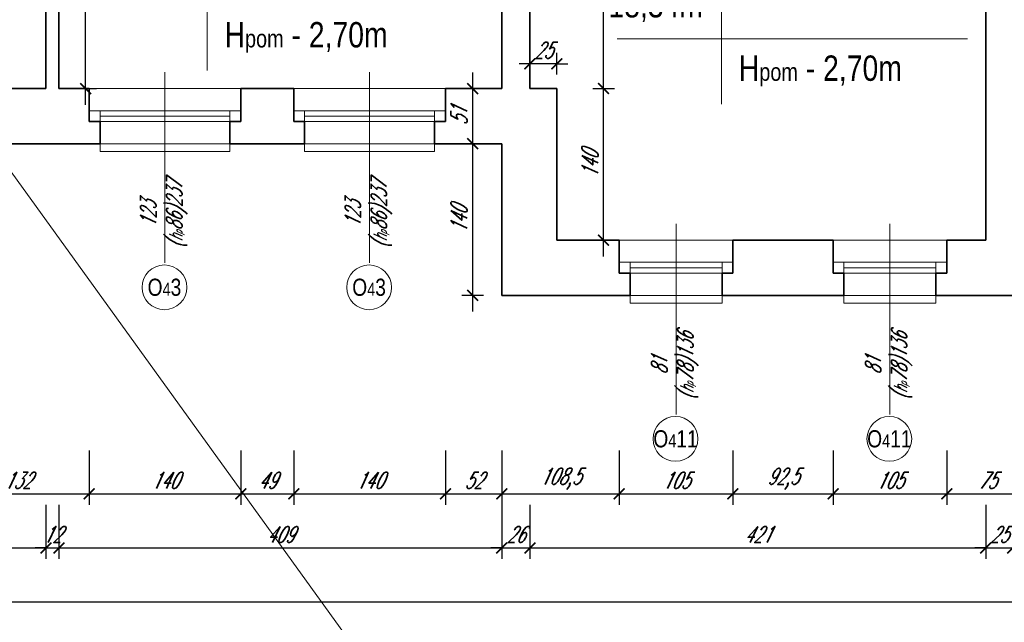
# Model space of a CAD drawing. Header units: millimetres. Extents: x 402 to 79005, y -7782 to 89952.
# Tile 50 of 256: x 23664 to 24573, y 16229 to 16786. Entities that reach past the tile are written whole.
import ezdxf

# ---------------------------------------------------------------- set-up
doc = ezdxf.new("R2010")
doc.units = ezdxf.units.MM
doc.header["$LTSCALE"] = 10
doc.linetypes.add('DASHED', pattern=[19.05, 12.7, -6.35])
doc.layers.get('0').update_dxf_attribs({"lineweight": 0})
doc.layers.get('Defpoints').update_dxf_attribs({"color": 253})
for name, color, linetype, lineweight in [('01 parter - ściany', 253, 'Continuous', 35), ('03-01_okna', 253, 'Continuous', 15), ('04-1_widok', 253, 'Continuous', 5), ('05-01_wymiary', 253, 'Continuous', 5), ('05-03_opis', 253, 'Continuous', 5)]:
    doc.layers.add(name, color=color, linetype=linetype, lineweight=lineweight)
doc.styles.add('ariel', font='ARIAL.TTF', dxfattribs={"width": 0.8})
doc.styles.add('ariel_wym', font='simplex.shx', dxfattribs={"width": 0.65, "oblique": 25})
doc.dimstyles.new('ariel 50', dxfattribs={"dimtxt": 15, "dimasz": 10, "dimexe": 10, "dimexo": 0, "dimgap": 5, "dimtad": 1, "dimdec": 1, "dimrnd": 0.5, "dimtxsty": 'ariel_wym', "dimblk": 'ARCHTICK', "dimcen": 2.5, "dimdle": 15, "dimazin": 0, "dimtfac": 1, "dimtdec": 1, "dimtix": 1, "dimtmove": 0, "dimatfit": 3, "dimldrblk": 'DOT', "dimfxl": 0, "dimarcsym": 0})
doc.dimstyles.new('ariel 50 wnętrze', dxfattribs={"dimtxt": 15, "dimasz": 10, "dimexe": 10, "dimexo": 0, "dimgap": 5, "dimtad": 1, "dimdec": 1, "dimrnd": 0.5, "dimtxsty": 'ariel_wym', "dimblk": 'ARCHTICK', "dimcen": 2.5, "dimdle": 15, "dimazin": 0, "dimtfac": 1, "dimtdec": 1, "dimtix": 1, "dimtmove": 0, "dimatfit": 3, "dimldrblk": 'DOT', "dimfxl": 0, "dimarcsym": 0})

# ---------------------------------------------------------------- blocks, each defined once
blk = doc.blocks.new('_ArchTick')
at = {"color": 0, "linetype": 'ByBlock', "const_width": 0.15}
blk.add_lwpolyline([(-0.5, -0.5), (0.5, 0.5)], dxfattribs=at)
blk = doc.blocks.new('*D3203')
at = {"layer": '05-01_wymiary', "color": 0, "lineweight": -2}
for p, q in [((23596.27, 16388), (23596.27, 16338)), ((23728.23, 16388), (23728.23, 16338)), ((23581.27, 16348), (23743.23, 16348))]:
    blk.add_line(p, q, dxfattribs=at)
at = {"layer": 'Defpoints', "color": 0, "lineweight": 0}
for p in [(23596.27, 16722.4), (23728.23, 16722.4), (23728.23, 16348)]:
    blk.add_point(p, dxfattribs=at)
at = {"layer": '05-01_wymiary', "color": 0, "lineweight": -2, "xscale": 10, "yscale": 10, "zscale": 10, "rotation": 180}
blk.add_blockref('_ArchTick', (23596.27, 16348), dxfattribs=at)
at = {"layer": '05-01_wymiary', "color": 0, "lineweight": -2, "xscale": 10, "yscale": 10, "zscale": 10}
blk.add_blockref('_ArchTick', (23728.23, 16348), dxfattribs=at)
at = {"layer": '05-01_wymiary', "color": 0, "insert": (23662.25, 16360.5), "char_height": 15, "attachment_point": 5, "style": 'ariel_wym'}
blk.add_mtext('132', dxfattribs=at)
blk = doc.blocks.new('_Dot')
at = {"color": 0, "linetype": 'ByBlock', "lineweight": -2}
blk.add_line((-0.5, 0), (-1, 0), dxfattribs=at)
at = {"color": 0, "linetype": 'ByBlock', "const_width": 0.5}
blk.add_lwpolyline([(-0.25, 0, 1), (0.25, 0, 1)], format="xyb", close=True, dxfattribs=at)
blk = doc.blocks.new('*D3204')
at = {"layer": '05-01_wymiary', "color": 0, "lineweight": -2}
for p, q in [((23728.23, 16388), (23728.23, 16338)), ((23868.23, 16388), (23868.23, 16338)), ((23713.23, 16348), (23883.23, 16348))]:
    blk.add_line(p, q, dxfattribs=at)
at = {"layer": 'Defpoints', "color": 0, "lineweight": 0}
for p in [(23728.23, 16722.4), (23868.23, 16722.4), (23868.23, 16348)]:
    blk.add_point(p, dxfattribs=at)
at = {"layer": '05-01_wymiary', "color": 0, "lineweight": -2, "xscale": 10, "yscale": 10, "zscale": 10, "rotation": 180}
blk.add_blockref('_ArchTick', (23728.23, 16348), dxfattribs=at)
at = {"layer": '05-01_wymiary', "color": 0, "lineweight": -2, "xscale": 10, "yscale": 10, "zscale": 10}
blk.add_blockref('_ArchTick', (23868.23, 16348), dxfattribs=at)
at = {"layer": '05-01_wymiary', "color": 0, "insert": (23798.23, 16360.5), "char_height": 15, "attachment_point": 5, "style": 'ariel_wym'}
blk.add_mtext('140', dxfattribs=at)
blk = doc.blocks.new('*D3205')
at = {"layer": '05-01_wymiary', "color": 0, "lineweight": -2}
for p, q in [((23868.23, 16388), (23868.23, 16338)), ((23917.23, 16388), (23917.23, 16338)), ((23853.23, 16348), (23932.23, 16348))]:
    blk.add_line(p, q, dxfattribs=at)
at = {"layer": 'Defpoints', "color": 0, "lineweight": 0}
for p in [(23868.23, 16722.4), (23917.23, 16722.4), (23917.23, 16348)]:
    blk.add_point(p, dxfattribs=at)
at = {"layer": '05-01_wymiary', "color": 0, "lineweight": -2, "xscale": 10, "yscale": 10, "zscale": 10, "rotation": 180}
blk.add_blockref('_ArchTick', (23868.23, 16348), dxfattribs=at)
at = {"layer": '05-01_wymiary', "color": 0, "lineweight": -2, "xscale": 10, "yscale": 10, "zscale": 10}
blk.add_blockref('_ArchTick', (23917.23, 16348), dxfattribs=at)
at = {"layer": '05-01_wymiary', "color": 0, "insert": (23892.73, 16360.5), "char_height": 15, "attachment_point": 5, "style": 'ariel_wym'}
blk.add_mtext('49', dxfattribs=at)
blk = doc.blocks.new('*D3206')
at = {"layer": '05-01_wymiary', "color": 0, "lineweight": -2}
for p, q in [((23917.23, 16388), (23917.23, 16338)), ((24057.23, 16388), (24057.23, 16338)), ((23902.23, 16348), (24072.23, 16348))]:
    blk.add_line(p, q, dxfattribs=at)
at = {"layer": 'Defpoints', "color": 0, "lineweight": 0}
for p in [(23917.23, 16722.4), (24057.23, 16722.4), (24057.23, 16348)]:
    blk.add_point(p, dxfattribs=at)
at = {"layer": '05-01_wymiary', "color": 0, "lineweight": -2, "xscale": 10, "yscale": 10, "zscale": 10, "rotation": 180}
blk.add_blockref('_ArchTick', (23917.23, 16348), dxfattribs=at)
at = {"layer": '05-01_wymiary', "color": 0, "lineweight": -2, "xscale": 10, "yscale": 10, "zscale": 10}
blk.add_blockref('_ArchTick', (24057.23, 16348), dxfattribs=at)
at = {"layer": '05-01_wymiary', "color": 0, "insert": (23987.23, 16360.5), "char_height": 15, "attachment_point": 5, "style": 'ariel_wym'}
blk.add_mtext('140', dxfattribs=at)
blk = doc.blocks.new('*D3207')
at = {"layer": '05-01_wymiary', "color": 0, "lineweight": -2}
for p, q in [((24057.23, 16388), (24057.23, 16338)), ((24109.23, 16388), (24109.23, 16338)), ((24042.23, 16348), (24124.23, 16348))]:
    blk.add_line(p, q, dxfattribs=at)
at = {"layer": 'Defpoints', "color": 0, "lineweight": 0}
for p in [(24057.23, 16722.4), (24109.23, 16531.4), (24109.23, 16348)]:
    blk.add_point(p, dxfattribs=at)
at = {"layer": '05-01_wymiary', "color": 0, "lineweight": -2, "xscale": 10, "yscale": 10, "zscale": 10, "rotation": 180}
blk.add_blockref('_ArchTick', (24057.23, 16348), dxfattribs=at)
at = {"layer": '05-01_wymiary', "color": 0, "lineweight": -2, "xscale": 10, "yscale": 10, "zscale": 10}
blk.add_blockref('_ArchTick', (24109.23, 16348), dxfattribs=at)
at = {"layer": '05-01_wymiary', "color": 0, "insert": (24083.23, 16360.5), "char_height": 15, "attachment_point": 5, "style": 'ariel_wym'}
blk.add_mtext('52', dxfattribs=at)
blk = doc.blocks.new('*D3208')
at = {"layer": '05-01_wymiary', "color": 0, "lineweight": -2}
for p, q in [((24109.23, 16388), (24109.23, 16338)), ((24217.72, 16388), (24217.72, 16338)), ((24094.23, 16348), (24232.72, 16348))]:
    blk.add_line(p, q, dxfattribs=at)
at = {"layer": 'Defpoints', "color": 0, "lineweight": 0}
for p in [(24217.72, 16582.4), (24109.23, 16531.4), (24217.72, 16348)]:
    blk.add_point(p, dxfattribs=at)
at = {"layer": '05-01_wymiary', "color": 0, "lineweight": -2, "xscale": 10, "yscale": 10, "zscale": 10, "rotation": 180}
blk.add_blockref('_ArchTick', (24109.23, 16348), dxfattribs=at)
at = {"layer": '05-01_wymiary', "color": 0, "lineweight": -2, "xscale": 10, "yscale": 10, "zscale": 10}
blk.add_blockref('_ArchTick', (24217.72, 16348), dxfattribs=at)
at = {"layer": '05-01_wymiary', "color": 0, "insert": (24163.47, 16361.93), "char_height": 15, "attachment_point": 5, "style": 'ariel_wym'}
blk.add_mtext('108,5', dxfattribs=at)
blk = doc.blocks.new('*D3209')
at = {"layer": '05-01_wymiary', "color": 0, "lineweight": -2}
for p, q in [((24217.72, 16388), (24217.72, 16338)), ((24322.72, 16388), (24322.72, 16338)), ((24202.72, 16348), (24337.72, 16348))]:
    blk.add_line(p, q, dxfattribs=at)
at = {"layer": 'Defpoints', "color": 0, "lineweight": 0}
for p in [(24217.72, 16582.4), (24322.72, 16582.4), (24322.72, 16348)]:
    blk.add_point(p, dxfattribs=at)
at = {"layer": '05-01_wymiary', "color": 0, "lineweight": -2, "xscale": 10, "yscale": 10, "zscale": 10, "rotation": 180}
blk.add_blockref('_ArchTick', (24217.72, 16348), dxfattribs=at)
at = {"layer": '05-01_wymiary', "color": 0, "lineweight": -2, "xscale": 10, "yscale": 10, "zscale": 10}
blk.add_blockref('_ArchTick', (24322.72, 16348), dxfattribs=at)
at = {"layer": '05-01_wymiary', "color": 0, "insert": (24270.22, 16360.5), "char_height": 15, "attachment_point": 5, "style": 'ariel_wym'}
blk.add_mtext('105', dxfattribs=at)
blk = doc.blocks.new('*D3210')
at = {"layer": '05-01_wymiary', "color": 0, "lineweight": -2}
for p, q in [((24322.72, 16388), (24322.72, 16338)), ((24415.22, 16388), (24415.22, 16338)), ((24307.72, 16348), (24430.22, 16348))]:
    blk.add_line(p, q, dxfattribs=at)
at = {"layer": 'Defpoints', "color": 0, "lineweight": 0}
for p in [(24322.72, 16582.4), (24415.22, 16582.4), (24415.22, 16348)]:
    blk.add_point(p, dxfattribs=at)
at = {"layer": '05-01_wymiary', "color": 0, "lineweight": -2, "xscale": 10, "yscale": 10, "zscale": 10, "rotation": 180}
blk.add_blockref('_ArchTick', (24322.72, 16348), dxfattribs=at)
at = {"layer": '05-01_wymiary', "color": 0, "lineweight": -2, "xscale": 10, "yscale": 10, "zscale": 10}
blk.add_blockref('_ArchTick', (24415.22, 16348), dxfattribs=at)
at = {"layer": '05-01_wymiary', "color": 0, "insert": (24368.97, 16361.93), "char_height": 15, "attachment_point": 5, "style": 'ariel_wym'}
blk.add_mtext('92,5', dxfattribs=at)
blk = doc.blocks.new('*D3211')
at = {"layer": '05-01_wymiary', "color": 0, "lineweight": -2}
for p, q in [((24415.22, 16388), (24415.22, 16338)), ((24520.22, 16388), (24520.22, 16338)), ((24400.22, 16348), (24535.22, 16348))]:
    blk.add_line(p, q, dxfattribs=at)
at = {"layer": 'Defpoints', "color": 0, "lineweight": 0}
for p in [(24415.22, 16582.4), (24520.22, 16582.4), (24520.22, 16348)]:
    blk.add_point(p, dxfattribs=at)
at = {"layer": '05-01_wymiary', "color": 0, "lineweight": -2, "xscale": 10, "yscale": 10, "zscale": 10, "rotation": 180}
blk.add_blockref('_ArchTick', (24415.22, 16348), dxfattribs=at)
at = {"layer": '05-01_wymiary', "color": 0, "lineweight": -2, "xscale": 10, "yscale": 10, "zscale": 10}
blk.add_blockref('_ArchTick', (24520.22, 16348), dxfattribs=at)
at = {"layer": '05-01_wymiary', "color": 0, "insert": (24467.72, 16360.5), "char_height": 15, "attachment_point": 5, "style": 'ariel_wym'}
blk.add_mtext('105', dxfattribs=at)
blk = doc.blocks.new('*D3212')
at = {"layer": '05-01_wymiary', "color": 0, "lineweight": -2}
for p, q in [((24520.22, 16388), (24520.22, 16338)), ((24595.22, 16388), (24595.22, 16338)), ((24505.22, 16348), (24610.22, 16348))]:
    blk.add_line(p, q, dxfattribs=at)
at = {"layer": 'Defpoints', "color": 0, "lineweight": 0}
for p in [(24520.22, 16582.4), (24595.22, 16582.4), (24595.22, 16348)]:
    blk.add_point(p, dxfattribs=at)
at = {"layer": '05-01_wymiary', "color": 0, "lineweight": -2, "xscale": 10, "yscale": 10, "zscale": 10, "rotation": 180}
blk.add_blockref('_ArchTick', (24520.22, 16348), dxfattribs=at)
at = {"layer": '05-01_wymiary', "color": 0, "lineweight": -2, "xscale": 10, "yscale": 10, "zscale": 10}
blk.add_blockref('_ArchTick', (24595.22, 16348), dxfattribs=at)
at = {"layer": '05-01_wymiary', "color": 0, "insert": (24557.72, 16360.5), "char_height": 15, "attachment_point": 5, "style": 'ariel_wym'}
blk.add_mtext('75', dxfattribs=at)
blk = doc.blocks.new('*D3240')
at = {"layer": '05-01_wymiary', "color": 0, "lineweight": -2}
for p, q in [((23401.23, 16338), (23401.23, 16288)), ((23688.23, 16338), (23688.23, 16288)), ((23386.23, 16298), (23703.23, 16298))]:
    blk.add_line(p, q, dxfattribs=at)
at = {"layer": 'Defpoints', "color": 0, "lineweight": 0}
for p in [(23401.23, 16722.4), (23688.23, 16722.4), (23688.23, 16298)]:
    blk.add_point(p, dxfattribs=at)
at = {"layer": '05-01_wymiary', "color": 0, "lineweight": -2, "xscale": 10, "yscale": 10, "zscale": 10, "rotation": 180}
blk.add_blockref('_ArchTick', (23401.23, 16298), dxfattribs=at)
at = {"layer": '05-01_wymiary', "color": 0, "lineweight": -2, "xscale": 10, "yscale": 10, "zscale": 10}
blk.add_blockref('_ArchTick', (23688.23, 16298), dxfattribs=at)
at = {"layer": '05-01_wymiary', "color": 0, "insert": (23544.73, 16310.5), "char_height": 15, "attachment_point": 5, "style": 'ariel_wym'}
blk.add_mtext('287', dxfattribs=at)
blk = doc.blocks.new('*D3241')
at = {"layer": '05-01_wymiary', "color": 0, "lineweight": -2}
for p, q in [((23688.23, 16338), (23688.23, 16288)), ((23700.23, 16338), (23700.23, 16288)), ((23688.23, 16298), (23678.23, 16298)), ((23688.23, 16298), (23700.23, 16298)), ((23700.23, 16298), (23710.23, 16298))]:
    blk.add_line(p, q, dxfattribs=at)
at = {"layer": 'Defpoints', "color": 0, "lineweight": 0}
for p in [(23688.23, 16722.4), (23700.23, 16722.4), (23700.23, 16298)]:
    blk.add_point(p, dxfattribs=at)
at = {"layer": '05-01_wymiary', "color": 0, "lineweight": -2, "xscale": 10, "yscale": 10, "zscale": 10}
blk.add_blockref('_ArchTick', (23688.23, 16298), dxfattribs=at)
at = {"layer": '05-01_wymiary', "color": 0, "lineweight": -2, "xscale": 10, "yscale": 10, "zscale": 10, "rotation": 180}
blk.add_blockref('_ArchTick', (23700.23, 16298), dxfattribs=at)
at = {"layer": '05-01_wymiary', "color": 0, "insert": (23694.23, 16310.5), "char_height": 15, "attachment_point": 5, "style": 'ariel_wym'}
blk.add_mtext('12', dxfattribs=at)
blk = doc.blocks.new('*D3242')
at = {"layer": '05-01_wymiary', "color": 0, "lineweight": -2}
for p, q in [((23700.23, 16338), (23700.23, 16288)), ((24109.23, 16338), (24109.23, 16288)), ((23685.23, 16298), (24124.23, 16298))]:
    blk.add_line(p, q, dxfattribs=at)
at = {"layer": 'Defpoints', "color": 0, "lineweight": 0}
for p in [(23700.23, 16722.4), (24109.23, 16722.4), (24109.23, 16298)]:
    blk.add_point(p, dxfattribs=at)
at = {"layer": '05-01_wymiary', "color": 0, "lineweight": -2, "xscale": 10, "yscale": 10, "zscale": 10, "rotation": 180}
blk.add_blockref('_ArchTick', (23700.23, 16298), dxfattribs=at)
at = {"layer": '05-01_wymiary', "color": 0, "lineweight": -2, "xscale": 10, "yscale": 10, "zscale": 10}
blk.add_blockref('_ArchTick', (24109.23, 16298), dxfattribs=at)
at = {"layer": '05-01_wymiary', "color": 0, "insert": (23904.73, 16310.5), "char_height": 15, "attachment_point": 5, "style": 'ariel_wym'}
blk.add_mtext('409', dxfattribs=at)
blk = doc.blocks.new('*D3243')
at = {"layer": '05-01_wymiary', "color": 0, "lineweight": -2}
for p, q in [((24109.23, 16338), (24109.23, 16288)), ((24135.23, 16338), (24135.23, 16288)), ((24109.23, 16298), (24099.23, 16298)), ((24109.23, 16298), (24135.23, 16298)), ((24135.23, 16298), (24145.23, 16298))]:
    blk.add_line(p, q, dxfattribs=at)
at = {"layer": 'Defpoints', "color": 0, "lineweight": 0}
for p in [(24109.23, 16722.4), (24135.23, 16722.4), (24135.23, 16298)]:
    blk.add_point(p, dxfattribs=at)
at = {"layer": '05-01_wymiary', "color": 0, "lineweight": -2, "xscale": 10, "yscale": 10, "zscale": 10}
blk.add_blockref('_ArchTick', (24109.23, 16298), dxfattribs=at)
at = {"layer": '05-01_wymiary', "color": 0, "lineweight": -2, "xscale": 10, "yscale": 10, "zscale": 10, "rotation": 180}
blk.add_blockref('_ArchTick', (24135.23, 16298), dxfattribs=at)
at = {"layer": '05-01_wymiary', "color": 0, "insert": (24122.23, 16310.5), "char_height": 15, "attachment_point": 5, "style": 'ariel_wym'}
blk.add_mtext('26', dxfattribs=at)
blk = doc.blocks.new('*D3244')
at = {"layer": '05-01_wymiary', "color": 0, "lineweight": -2}
for p, q in [((24135.23, 16338), (24135.23, 16288)), ((24556.23, 16338), (24556.23, 16288)), ((24120.23, 16298), (24571.23, 16298))]:
    blk.add_line(p, q, dxfattribs=at)
at = {"layer": 'Defpoints', "color": 0, "lineweight": 0}
for p in [(24135.23, 16722.4), (24556.23, 16582.4), (24556.23, 16298)]:
    blk.add_point(p, dxfattribs=at)
at = {"layer": '05-01_wymiary', "color": 0, "lineweight": -2, "xscale": 10, "yscale": 10, "zscale": 10, "rotation": 180}
blk.add_blockref('_ArchTick', (24135.23, 16298), dxfattribs=at)
at = {"layer": '05-01_wymiary', "color": 0, "lineweight": -2, "xscale": 10, "yscale": 10, "zscale": 10}
blk.add_blockref('_ArchTick', (24556.23, 16298), dxfattribs=at)
at = {"layer": '05-01_wymiary', "color": 0, "insert": (24345.73, 16310.5), "char_height": 15, "attachment_point": 5, "style": 'ariel_wym'}
blk.add_mtext('421', dxfattribs=at)
blk = doc.blocks.new('*D3245')
at = {"layer": '05-01_wymiary', "color": 0, "lineweight": -2}
for p, q in [((24556.23, 16338), (24556.23, 16288)), ((24581.23, 16338), (24581.23, 16288)), ((24556.23, 16298), (24546.23, 16298)), ((24556.23, 16298), (24581.23, 16298)), ((24581.23, 16298), (24591.23, 16298))]:
    blk.add_line(p, q, dxfattribs=at)
at = {"layer": 'Defpoints', "color": 0, "lineweight": 0}
for p in [(24556.23, 16582.4), (24581.23, 16582.4), (24581.23, 16298)]:
    blk.add_point(p, dxfattribs=at)
at = {"layer": '05-01_wymiary', "color": 0, "lineweight": -2, "xscale": 10, "yscale": 10, "zscale": 10}
blk.add_blockref('_ArchTick', (24556.23, 16298), dxfattribs=at)
at = {"layer": '05-01_wymiary', "color": 0, "lineweight": -2, "xscale": 10, "yscale": 10, "zscale": 10, "rotation": 180}
blk.add_blockref('_ArchTick', (24581.23, 16298), dxfattribs=at)
at = {"layer": '05-01_wymiary', "color": 0, "insert": (24568.73, 16310.5), "char_height": 15, "attachment_point": 5, "style": 'ariel_wym'}
blk.add_mtext('25', dxfattribs=at)
blk = doc.blocks.new('*D3246')
at = {"layer": '05-01_wymiary', "color": 0, "lineweight": -2}
for p, q in [((24581.23, 16338), (24581.23, 16288)), ((24905.23, 16338), (24905.23, 16288)), ((24566.23, 16298), (24920.23, 16298))]:
    blk.add_line(p, q, dxfattribs=at)
at = {"layer": 'Defpoints', "color": 0, "lineweight": 0}
for p in [(24581.23, 16582.4), (24905.23, 16582.4), (24905.23, 16298)]:
    blk.add_point(p, dxfattribs=at)
at = {"layer": '05-01_wymiary', "color": 0, "lineweight": -2, "xscale": 10, "yscale": 10, "zscale": 10, "rotation": 180}
blk.add_blockref('_ArchTick', (24581.23, 16298), dxfattribs=at)
at = {"layer": '05-01_wymiary', "color": 0, "lineweight": -2, "xscale": 10, "yscale": 10, "zscale": 10}
blk.add_blockref('_ArchTick', (24905.23, 16298), dxfattribs=at)
at = {"layer": '05-01_wymiary', "color": 0, "insert": (24743.23, 16310.5), "char_height": 15, "attachment_point": 5, "style": 'ariel_wym'}
blk.add_mtext('324', dxfattribs=at)
blk = doc.blocks.new('*D3253')
at = {"layer": '05-01_wymiary', "color": 0, "lineweight": -2}
for p, q in [((22924.67, 16288), (22924.67, 16238)), ((26771.23, 16288), (26771.23, 16238)), ((26786.23, 16248), (22909.67, 16248))]:
    blk.add_line(p, q, dxfattribs=at)
at = {"layer": 'Defpoints', "color": 0, "lineweight": 0}
for p in [(22924.67, 16671.4), (26771.23, 16671.4), (22924.67, 16248)]:
    blk.add_point(p, dxfattribs=at)
at = {"layer": '05-01_wymiary', "color": 0, "lineweight": -2, "xscale": 10, "yscale": 10, "zscale": 10, "rotation": 180}
blk.add_blockref('_ArchTick', (22924.67, 16248), dxfattribs=at)
at = {"layer": '05-01_wymiary', "color": 0, "lineweight": -2, "xscale": 10, "yscale": 10, "zscale": 10}
blk.add_blockref('_ArchTick', (26771.23, 16248), dxfattribs=at)
at = {"layer": '05-01_wymiary', "color": 0, "insert": (24847.95, 16261.93), "char_height": 15, "attachment_point": 5, "style": 'ariel_wym'}
blk.add_mtext('3846,5', dxfattribs=at)
blk = doc.blocks.new('*D2904')
at = {"layer": '05-01_wymiary', "color": 0, "lineweight": -2}
for p, q in [((24203.26, 16567.4), (24203.26, 16737.4)), ((24193.26, 16722.4), (24213.26, 16722.4)), ((24193.26, 16582.4), (24213.26, 16582.4))]:
    blk.add_line(p, q, dxfattribs=at)
at = {"layer": 'Defpoints', "color": 0, "lineweight": 0}
for p in [(24160.23, 16722.4), (24203.26, 16722.4), (24160.23, 16582.4)]:
    blk.add_point(p, dxfattribs=at)
at = {"layer": '05-01_wymiary', "color": 0, "lineweight": -2, "xscale": 10, "yscale": 10, "zscale": 10}
for p, rotation in [((24203.26, 16722.4), 90), ((24203.26, 16582.4), 270)]:
    blk.add_blockref('_ArchTick', p, dxfattribs=dict(at, rotation=rotation))
at = {"layer": '05-01_wymiary', "color": 0, "insert": (24190.76, 16652.4), "char_height": 15, "attachment_point": 5, "rotation": 90, "style": 'ariel_wym'}
blk.add_mtext('140', dxfattribs=at)
blk = doc.blocks.new('*D2905')
at = {"layer": '05-01_wymiary', "color": 0, "lineweight": -2}
for p, q in [((24203.26, 16707.4), (24203.26, 17041.4)), ((24193.26, 17026.4), (24213.26, 17026.4)), ((24193.26, 16722.4), (24213.26, 16722.4))]:
    blk.add_line(p, q, dxfattribs=at)
at = {"layer": 'Defpoints', "color": 0, "lineweight": 0}
for p in [(24135.23, 17026.4), (24203.26, 17026.4), (24160.23, 16722.4)]:
    blk.add_point(p, dxfattribs=at)
at = {"layer": '05-01_wymiary', "color": 0, "lineweight": -2, "xscale": 10, "yscale": 10, "zscale": 10}
for p, rotation in [((24203.26, 17026.4), 90), ((24203.26, 16722.4), 270)]:
    blk.add_blockref('_ArchTick', p, dxfattribs=dict(at, rotation=rotation))
at = {"layer": '05-01_wymiary', "color": 0, "insert": (24190.76, 16874.4), "char_height": 15, "attachment_point": 5, "rotation": 90, "style": 'ariel_wym'}
blk.add_mtext('304', dxfattribs=at)
blk = doc.blocks.new('*D2906')
at = {"layer": '05-01_wymiary', "color": 0, "lineweight": -2}
for p, q in [((24135.23, 16735.3), (24135.23, 16755.3)), ((24160.23, 16735.3), (24160.23, 16755.3)), ((24135.23, 16745.3), (24125.23, 16745.3)), ((24160.23, 16745.3), (24135.23, 16745.3)), ((24160.23, 16745.3), (24170.23, 16745.3))]:
    blk.add_line(p, q, dxfattribs=at)
at = {"layer": 'Defpoints', "color": 0, "lineweight": 0}
for p in [(24135.23, 16745.3), (24135.23, 16722.4), (24160.23, 16722.4)]:
    blk.add_point(p, dxfattribs=at)
at = {"layer": '05-01_wymiary', "color": 0, "lineweight": -2, "xscale": 10, "yscale": 10, "zscale": 10}
blk.add_blockref('_ArchTick', (24135.23, 16745.3), dxfattribs=at)
at = {"layer": '05-01_wymiary', "color": 0, "lineweight": -2, "xscale": 10, "yscale": 10, "zscale": 10, "rotation": 180}
blk.add_blockref('_ArchTick', (24160.23, 16745.3), dxfattribs=at)
at = {"layer": '05-01_wymiary', "color": 0, "insert": (24147.73, 16757.8), "char_height": 15, "attachment_point": 5, "style": 'ariel_wym'}
blk.add_mtext('25', dxfattribs=at)
blk = doc.blocks.new('*D2918')
at = {"layer": '05-01_wymiary', "color": 0, "lineweight": -2}
for p, q in [((23724.97, 16707.4), (23724.97, 17041.4)), ((23714.97, 17026.4), (23734.97, 17026.4)), ((23714.97, 16722.4), (23734.97, 16722.4))]:
    blk.add_line(p, q, dxfattribs=at)
at = {"layer": 'Defpoints', "color": 0, "lineweight": 0}
for p in [(23700.23, 17026.4), (23724.97, 17026.4), (23700.23, 16722.4)]:
    blk.add_point(p, dxfattribs=at)
at = {"layer": '05-01_wymiary', "color": 0, "lineweight": -2, "xscale": 10, "yscale": 10, "zscale": 10}
for p, rotation in [((23724.97, 17026.4), 90), ((23724.97, 16722.4), 270)]:
    blk.add_blockref('_ArchTick', p, dxfattribs=dict(at, rotation=rotation))
at = {"layer": '05-01_wymiary', "color": 0, "insert": (23712.47, 16874.4), "char_height": 15, "attachment_point": 5, "rotation": 90, "style": 'ariel_wym'}
blk.add_mtext('304', dxfattribs=at)
blk = doc.blocks.new('*D2970')
at = {"layer": '05-01_wymiary', "color": 0, "lineweight": -2}
for p, q in [((24082.38, 16737.4), (24082.38, 16656.4)), ((24092.38, 16722.4), (24072.38, 16722.4)), ((24092.38, 16671.4), (24072.38, 16671.4))]:
    blk.add_line(p, q, dxfattribs=at)
at = {"layer": 'Defpoints', "color": 0, "lineweight": 0}
for p in [(24109.23, 16722.4), (24082.38, 16671.4), (24109.23, 16671.4)]:
    blk.add_point(p, dxfattribs=at)
at = {"layer": '05-01_wymiary', "color": 0, "lineweight": -2, "xscale": 10, "yscale": 10, "zscale": 10}
for p, rotation in [((24082.38, 16722.4), 90), ((24082.38, 16671.4), 270)]:
    blk.add_blockref('_ArchTick', p, dxfattribs=dict(at, rotation=rotation))
at = {"layer": '05-01_wymiary', "color": 0, "insert": (24069.88, 16696.9), "char_height": 15, "attachment_point": 5, "rotation": 90, "style": 'ariel_wym'}
blk.add_mtext('51', dxfattribs=at)
blk = doc.blocks.new('*D2971')
at = {"layer": '05-01_wymiary', "color": 0, "lineweight": -2}
for p, q in [((24082.38, 16686.4), (24082.38, 16516.4)), ((24092.38, 16671.4), (24072.38, 16671.4)), ((24092.38, 16531.4), (24072.38, 16531.4))]:
    blk.add_line(p, q, dxfattribs=at)
at = {"layer": 'Defpoints', "color": 0, "lineweight": 0}
for p in [(24109.23, 16671.4), (24082.38, 16531.4), (24109.23, 16531.4)]:
    blk.add_point(p, dxfattribs=at)
at = {"layer": '05-01_wymiary', "color": 0, "lineweight": -2, "xscale": 10, "yscale": 10, "zscale": 10}
for p, rotation in [((24082.38, 16671.4), 90), ((24082.38, 16531.4), 270)]:
    blk.add_blockref('_ArchTick', p, dxfattribs=dict(at, rotation=rotation))
at = {"layer": '05-01_wymiary', "color": 0, "insert": (24069.88, 16601.4), "char_height": 15, "attachment_point": 5, "rotation": 90, "style": 'ariel_wym'}
blk.add_mtext('140', dxfattribs=at)

msp = doc.modelspace()

# ---------------------------------------------------------------- linework, layer by layer
at = {"layer": '01 parter - ściany'}
for p, q in [((23688.23, 16722.4), (23688.23, 17094.87)), ((23700.23, 16722.4), (23700.23, 17026.4)), ((24109.23, 16722.4), (24109.23, 17026.4)), ((24135.23, 16722.4), (24135.23, 17026.4)), ((24556.23, 17026.4), (24556.23, 16582.4)), ((23688.23, 16722.4), (23596.27, 16722.4)), ((23728.23, 16722.4), (23700.23, 16722.4)), ((23728.23, 16722.4), (23728.23, 16691.9)), ((23917.23, 16722.4), (23868.23, 16722.4)), ((23868.23, 16722.4), (23868.23, 16691.9)), ((23917.23, 16722.4), (23917.23, 16691.9)), ((24109.23, 16722.4), (24057.23, 16722.4)), ((24057.23, 16722.4), (24057.23, 16691.9)), ((24135.23, 16722.4), (24160.23, 16722.4)), ((24160.23, 16582.4), (24160.23, 16722.45)), ((23728.23, 16671.4), (23596.27, 16671.4)), ((23917.23, 16671.4), (23868.23, 16671.4)), ((24109.23, 16671.4), (24057.23, 16671.4)), ((24109.23, 16531.4), (24109.23, 16671.4)), ((24160.23, 16582.4), (24217.72, 16582.4)), ((24217.72, 16582.4), (24217.72, 16551.9)), ((24322.72, 16582.4), (24415.22, 16582.4)), ((24322.72, 16582.4), (24322.72, 16551.9)), ((24415.22, 16582.4), (24415.22, 16551.9)), ((24520.22, 16582.4), (24520.22, 16551.9)), ((24520.22, 16582.4), (24556.23, 16582.4)), ((24217.72, 16551.9), (24227.72, 16551.9)), ((24227.72, 16551.9), (24227.72, 16531.4)), ((24322.72, 16551.9), (24312.72, 16551.9)), ((24312.72, 16551.9), (24312.72, 16531.4)), ((24415.22, 16551.9), (24425.22, 16551.9)), ((24425.22, 16551.9), (24425.22, 16531.4)), ((24520.22, 16551.9), (24510.22, 16551.9)), ((24510.22, 16551.9), (24510.22, 16531.4)), ((24109.23, 16531.4), (24227.72, 16531.4)), ((24312.72, 16531.4), (24425.22, 16531.4)), ((24510.22, 16531.4), (24605.22, 16531.4))]:
    msp.add_line(p, q, dxfattribs=at)
for points in [[(23728.23, 16671.4), (23738.23, 16671.4), (23738.23, 16691.9), (23728.23, 16691.9)], [(23868.23, 16671.4), (23858.23, 16671.4), (23858.23, 16691.9), (23868.23, 16691.9)], [(23917.23, 16671.4), (23927.23, 16671.4), (23927.23, 16691.9), (23917.23, 16691.9)], [(24057.23, 16671.4), (24047.23, 16671.4), (24047.23, 16691.9), (24057.23, 16691.9)]]:
    msp.add_lwpolyline(points, dxfattribs=at)
at = {"layer": '03-01_okna', "linetype": 'Continuous', "lineweight": 0}
for p, q in [((23868.23, 16701.9), (23728.23, 16701.9)), ((23738.23, 16691.9), (23738.23, 16701.9)), ((23858.23, 16696.9), (23738.23, 16696.9)), ((23858.23, 16691.9), (23858.23, 16701.9)), ((24057.23, 16701.9), (23917.23, 16701.9)), ((23927.23, 16691.9), (23927.23, 16701.9)), ((24047.23, 16696.9), (23927.23, 16696.9)), ((24047.23, 16691.9), (24047.23, 16701.9)), ((23868.23, 16691.9), (23728.23, 16691.9)), ((23728.23, 16691.9), (23738.23, 16691.9)), ((23868.23, 16691.9), (23858.23, 16691.9)), ((24057.23, 16691.9), (23917.23, 16691.9)), ((23917.23, 16691.9), (23927.23, 16691.9)), ((24057.23, 16691.9), (24047.23, 16691.9)), ((24217.72, 16561.9), (24322.72, 16561.9)), ((24227.72, 16561.9), (24227.72, 16551.9)), ((24312.72, 16561.9), (24312.72, 16551.9)), ((24415.22, 16561.9), (24520.22, 16561.9)), ((24425.22, 16561.9), (24425.22, 16551.9)), ((24510.22, 16561.9), (24510.22, 16551.9)), ((24217.72, 16551.9), (24315.22, 16551.9)), ((24217.72, 16551.9), (24322.72, 16551.9)), ((24227.72, 16556.9), (24312.72, 16556.9)), ((24415.22, 16551.9), (24512.72, 16551.9)), ((24415.22, 16551.9), (24520.22, 16551.9)), ((24425.22, 16556.9), (24510.22, 16556.9))]:
    msp.add_line(p, q, dxfattribs=at)
at = {"layer": '03-01_okna', "linetype": 'DASHED'}
for p, q in [((23738.23, 16671.4), (23858.23, 16671.4)), ((23927.23, 16671.4), (24047.23, 16671.4)), ((24227.72, 16531.4), (24312.72, 16531.4)), ((24425.22, 16531.4), (24510.22, 16531.4))]:
    msp.add_line(p, q, dxfattribs=at)
at = {"layer": '03-01_okna', "linetype": 'Continuous', "lineweight": 0}
for points in [[(23738.23, 16671.4), (23738.23, 16664.14), (23858.23, 16664.14), (23858.23, 16671.4)], [(23927.23, 16671.4), (23927.23, 16664.14), (24047.23, 16664.14), (24047.23, 16671.4)], [(24227.72, 16531.4), (24227.72, 16524.14), (24312.72, 16524.14), (24312.72, 16531.4)], [(24425.22, 16531.4), (24425.22, 16524.14), (24510.22, 16524.14), (24510.22, 16531.4)]]:
    msp.add_lwpolyline(points, dxfattribs=at)
at = {"layer": '04-1_widok'}
for p, q in [((23728.23, 16722.4), (23868.23, 16722.4)), ((23917.23, 16722.4), (24057.23, 16722.4)), ((24322.72, 16582.4), (24217.72, 16582.4)), ((24520.22, 16582.4), (24415.22, 16582.4))]:
    msp.add_line(p, q, dxfattribs=at)
at = {"layer": '05-03_opis'}
for p, q in [((23837.29, 16949.14), (23837.29, 16738.98)), ((24312.23, 16918.28), (24312.23, 16708.11)), ((23968.17, 16213.21), (23554.68, 16785.82)), ((24215.7, 16768.24), (24539.48, 16768.24))]:
    msp.add_line(p, q, dxfattribs=at)
at = {"layer": '05-03_opis', "lineweight": 0}
for p, q in [((23798.23, 16737.47), (23798.23, 16561.46)), ((23987.23, 16737.47), (23987.23, 16561.46)), ((24270.22, 16597.47), (24270.22, 16421.46)), ((24467.72, 16597.47), (24467.72, 16421.46))]:
    msp.add_line(p, q, dxfattribs=at)
for centre in [(23797.73, 16538.77), (23986.73, 16538.77), (24269.72, 16398.77), (24467.22, 16398.77)]:
    msp.add_circle(centre, 20.69, dxfattribs=at)

# ---------------------------------------------------------------- texts
at = {"layer": '05-03_opis', "char_height": 23.4234, "style": 'ariel'}
for s, insert, width, attachment_point in [('{\\fArial|b0|i0|c238|p34;18,34m²}', (24255.77, 16797.7), 108.9126, 5), ('{\\fArial|b0|i0|c238|p34; H\\H0.7x;pom\\H1.429x; - 2,70m}', (23845.99, 16769.65), 322.789, 4), ('{\\fArial|b0|i0|c238|p34; H\\H0.7x;pom\\H1.429x; - 2,70m}', (24320.94, 16738.79), 322.789, 4)]:
    msp.add_mtext(s, dxfattribs=dict(at, insert=insert, width=width, attachment_point=attachment_point))
at = {"layer": '05-03_opis', "lineweight": 0, "char_height": 14.4, "width": 62.6613, "attachment_point": 5, "rotation": 90, "style": 'ariel_wym'}
for s, insert in [('123\\P({\\H0.8333x;h\\H0.6x;p}86)237', (23797.15, 16606.34)), ('123\\P({\\H0.8333x;h\\H0.6x;p}86)237', (23986.15, 16606.34)), ('81\\P({\\H0.8333x;h\\H0.6x;p}78)136', (24269.15, 16466.34)), ('81\\P({\\H0.8333x;h\\H0.6x;p}78)136', (24466.65, 16466.34))]:
    msp.add_mtext(s, dxfattribs=dict(at, insert=insert))
at = {"layer": '05-03_opis', "lineweight": 0, "char_height": 15.84, "width": 75.1935, "attachment_point": 5, "style": 'ariel'}
for s, insert in [('O{\\H0.7576x;4}3', (23797.73, 16538.77)), ('O{\\H0.7576x;4}3', (23986.73, 16538.77)), ('O{\\H0.7576x;4}11', (24269.72, 16398.77)), ('O{\\H0.7576x;4}11', (24467.22, 16398.77))]:
    msp.add_mtext(s, dxfattribs=dict(at, insert=insert))

# ---------------------------------------------------------------- dimensions: what is measured, and where the dimension line sits
at = {"layer": '05-01_wymiary'}
for base, p1, p2, picture, middle in [((23724.97, 17026.4), (23700.23, 16722.4), (23700.23, 17026.4), '*D2918', (23712.47, 16874.4)), ((24203.26, 16722.4), (24160.23, 16582.4), (24160.23, 16722.4), '*D2904', (24190.76, 16652.4))]:
    dim = msp.add_linear_dim(base=base, p1=p1, p2=p2, angle=90, dimstyle='ariel 50 wnętrze', dxfattribs=at)
    dim.commit()
    dim.dimension.update_dxf_attribs({"geometry": picture, "text_midpoint": middle})
for base, p1, p2, picture, middle in [((24203.26, 17026.4), (24160.23, 16722.4), (24135.23, 17026.4), '*D2905', (24190.76, 16874.4)), ((24082.38, 16671.4), (24109.23, 16722.4), (24109.23, 16671.4), '*D2970', (24069.88, 16696.9)), ((24082.38, 16531.4), (24109.23, 16671.4), (24109.23, 16531.4), '*D2971', (24069.88, 16601.4))]:
    dim = msp.add_linear_dim(base=base, p1=p1, p2=p2, angle=90, dimstyle='ariel 50 wnętrze', override={"dimtmove": 1}, dxfattribs=at)
    dim.commit()
    dim.dimension.update_dxf_attribs({"geometry": picture, "text_midpoint": middle})
for base, p1, p2, dimstyle, picture, middle in [((24135.23, 16745.3), (24160.23, 16722.4), (24135.23, 16722.4), 'ariel 50 wnętrze', '*D2906', (24147.73, 16757.8)), ((23688.23, 16298), (23401.23, 16722.4), (23688.23, 16722.4), 'ariel 50', '*D3240', (23544.73, 16310.5)), ((23728.23, 16348), (23596.27, 16722.4), (23728.23, 16722.4), 'ariel 50', '*D3203', (23662.25, 16360.5)), ((23700.23, 16298), (23688.23, 16722.4), (23700.23, 16722.4), 'ariel 50', '*D3241', (23694.23, 16310.5)), ((24109.23, 16298), (23700.23, 16722.4), (24109.23, 16722.4), 'ariel 50', '*D3242', (23904.73, 16310.5)), ((23868.23, 16348), (23728.23, 16722.4), (23868.23, 16722.4), 'ariel 50', '*D3204', (23798.23, 16360.5)), ((23917.23, 16348), (23868.23, 16722.4), (23917.23, 16722.4), 'ariel 50', '*D3205', (23892.73, 16360.5)), ((24057.23, 16348), (23917.23, 16722.4), (24057.23, 16722.4), 'ariel 50', '*D3206', (23987.23, 16360.5)), ((24109.23, 16348), (24057.23, 16722.4), (24109.23, 16531.4), 'ariel 50', '*D3207', (24083.23, 16360.5)), ((24135.23, 16298), (24109.23, 16722.4), (24135.23, 16722.4), 'ariel 50', '*D3243', (24122.23, 16310.5)), ((24556.23, 16298), (24135.23, 16722.4), (24556.23, 16582.4), 'ariel 50', '*D3244', (24345.73, 16310.5)), ((22924.67, 16248), (26771.23, 16671.4), (22924.67, 16671.4), 'ariel 50', '*D3253', (24847.95, 16261.93)), ((24217.72, 16348), (24109.23, 16531.4), (24217.72, 16582.4), 'ariel 50', '*D3208', (24163.47, 16361.93)), ((24322.72, 16348), (24217.72, 16582.4), (24322.72, 16582.4), 'ariel 50', '*D3209', (24270.22, 16360.5)), ((24415.22, 16348), (24322.72, 16582.4), (24415.22, 16582.4), 'ariel 50', '*D3210', (24368.97, 16361.93)), ((24520.22, 16348), (24415.22, 16582.4), (24520.22, 16582.4), 'ariel 50', '*D3211', (24467.72, 16360.5)), ((24595.22, 16348), (24520.22, 16582.4), (24595.22, 16582.4), 'ariel 50', '*D3212', (24557.72, 16360.5)), ((24581.23, 16298), (24556.23, 16582.4), (24581.23, 16582.4), 'ariel 50', '*D3245', (24568.73, 16310.5)), ((24905.23, 16298), (24581.23, 16582.4), (24905.23, 16582.4), 'ariel 50', '*D3246', (24743.23, 16310.5))]:
    dim = msp.add_linear_dim(base=base, p1=p1, p2=p2, dimstyle=dimstyle, dxfattribs=at)
    dim.commit()
    dim.dimension.update_dxf_attribs({"geometry": picture, "text_midpoint": middle})

doc.saveas('drawing.dxf')
